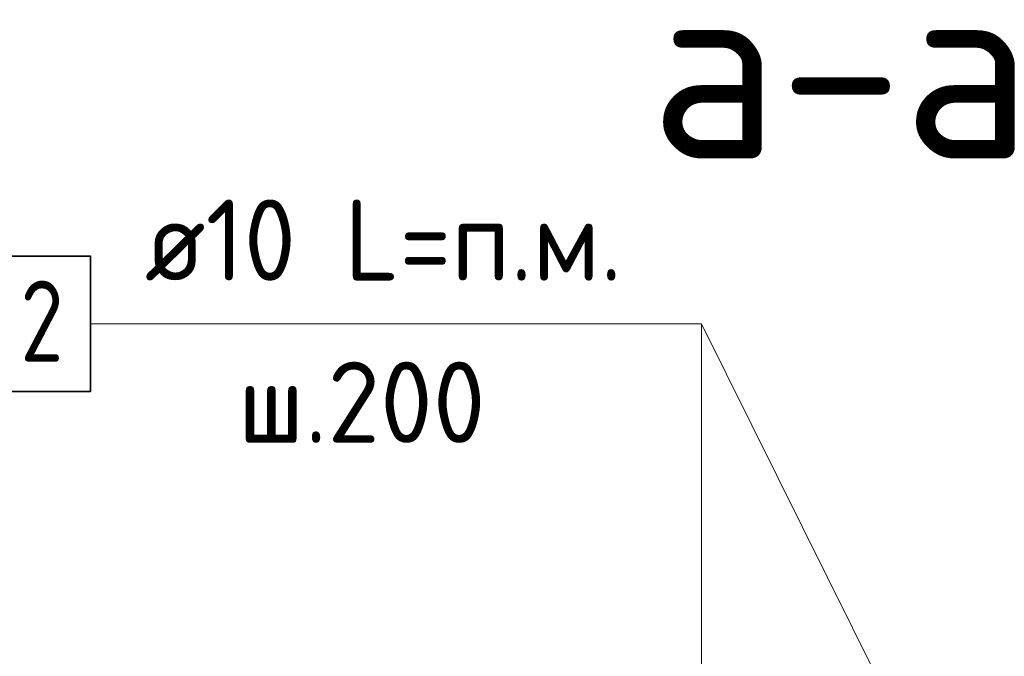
# Model space of a CAD drawing. Header units: metres. Extents: x -38 to 97, y -15 to 21.
# Tile 134 of 205: x 72.134 to 72.498, y 8.538 to 8.774. Entities that reach past the tile are written whole.
import ezdxf

# ---------------------------------------------------------------- set-up
doc = ezdxf.new("R2010")
doc.units = ezdxf.units.M
for name, color, linetype, lineweight in [('XR$3$Арм. стержнями верхней зоны', 180, 'Continuous', 35), ('XR$4$Арм. стержнями верхней зоны', 180, 'Continuous', 35), ('XR$6$Арм. стержнями верхней зоны', 180, 'Continuous', 35)]:
    doc.layers.add(name, color=color, linetype=linetype, lineweight=lineweight)
doc.styles.add('ISOCPEUR', font='txt')

msp = doc.modelspace()

# ---------------------------------------------------------------- linework, layer by layer
at = {"color": 7, "linetype": 'Continuous', "lineweight": 13, "transparency": 33554687}
msp.add_line((72.46751, 8.49688), (72.38601, 8.66104), dxfattribs=at)
msp.add_line((72.46751, 8.49688), (72.38601, 8.66104), dxfattribs=at)
msp.add_line((72.46751, 8.49688), (72.38601, 8.66104), dxfattribs=at)
at = {"layer": 'XR$3$Арм. стержнями верхней зоны', "color": 7, "linetype": 'Continuous', "lineweight": 13, "transparency": 33554687}
for p, q in [((72.16001, 8.66104), (72.38601, 8.66104)), ((72.38601, 8.66104), (72.38601, 8.50088))]:
    msp.add_line(p, q, dxfattribs=at)
at = {"layer": 'XR$3$Арм. стержнями верхней зоны', "color": 7, "linetype": 'Continuous', "lineweight": 35, "transparency": 33554687}
msp.add_lwpolyline([(72.12901, 8.63604), (72.16001, 8.63604), (72.16001, 8.68604), (72.12901, 8.68604), (72.12901, 8.63604)], dxfattribs=at)
at = {"layer": 'XR$4$Арм. стержнями верхней зоны', "color": 7, "linetype": 'Continuous', "lineweight": 13, "transparency": 33554687}
for p, q in [((72.16001, 8.66104), (72.38601, 8.66104)), ((72.38601, 8.66104), (72.38601, 8.50088))]:
    msp.add_line(p, q, dxfattribs=at)
at = {"layer": 'XR$4$Арм. стержнями верхней зоны', "color": 7, "linetype": 'Continuous', "lineweight": 35, "transparency": 33554687}
msp.add_lwpolyline([(72.12901, 8.63604), (72.16001, 8.63604), (72.16001, 8.68604), (72.12901, 8.68604), (72.12901, 8.63604)], dxfattribs=at)
at = {"layer": 'XR$6$Арм. стержнями верхней зоны', "color": 7, "linetype": 'Continuous', "lineweight": 13, "transparency": 33554687}
for p, q in [((72.16001, 8.66104), (72.38601, 8.66104)), ((72.38601, 8.66104), (72.38601, 8.50088))]:
    msp.add_line(p, q, dxfattribs=at)
at = {"layer": 'XR$6$Арм. стержнями верхней зоны', "color": 7, "linetype": 'Continuous', "lineweight": 35, "transparency": 33554687}
msp.add_lwpolyline([(72.12901, 8.63604), (72.16001, 8.63604), (72.16001, 8.68604), (72.12901, 8.68604), (72.12901, 8.63604)], dxfattribs=at)

# ---------------------------------------------------------------- texts
at = {"color": 7, "linetype": 'Continuous', "lineweight": 50, "transparency": 33554687, "insert": (72.43752, 8.75601), "char_height": 0.0675, "width": 0.1863, "attachment_point": 5, "style": 'ISOCPEUR'}
msp.add_mtext('\\A1;{\\fISOCPEUR|i0|b0;\\H0.067500;\\W1.000000;\\C7;а-а}\\P', dxfattribs=at)
msp.add_mtext('\\A1;{\\fISOCPEUR|i0|b0;\\H0.067500;\\W1.000000;\\C7;а-а}\\P', dxfattribs=at)
msp.add_mtext('\\A1;{\\fISOCPEUR|i0|b0;\\H0.067500;\\W1.000000;\\C7;а-а}\\P', dxfattribs=at)
at = {"layer": 'XR$3$Арм. стержнями верхней зоны', "color": 7, "linetype": 'Continuous', "lineweight": 25, "transparency": 33554687, "char_height": 0.03, "attachment_point": 7, "style": 'ISOCPEUR'}
for s, insert, width in [('\\W0.94;ø10 L=п.м.', (72.18001, 8.67704), 0.1999832), ('\\W0.78;2', (72.13401, 8.64704), 0.0326407), ('\\W0.95;ш.200 ', (72.21451, 8.61704), 0.1311995)]:
    msp.add_mtext(s, dxfattribs=dict(at, insert=insert, width=width))
at = {"layer": 'XR$4$Арм. стержнями верхней зоны', "color": 7, "linetype": 'Continuous', "lineweight": 25, "transparency": 33554687, "char_height": 0.03, "attachment_point": 7, "style": 'ISOCPEUR'}
for s, insert, width in [('\\W0.94;ø10 L=п.м.', (72.18001, 8.67704), 0.1999832), ('\\W0.78;2', (72.13401, 8.64704), 0.0326407), ('\\W0.95;ш.200 ', (72.21451, 8.61704), 0.1311995)]:
    msp.add_mtext(s, dxfattribs=dict(at, insert=insert, width=width))
at = {"layer": 'XR$6$Арм. стержнями верхней зоны', "color": 7, "linetype": 'Continuous', "lineweight": 25, "transparency": 33554687, "char_height": 0.03, "attachment_point": 7, "style": 'ISOCPEUR'}
for s, insert, width in [('\\W0.94;ø10 L=п.м.', (72.18001, 8.67704), 0.1999832), ('\\W0.78;2', (72.13401, 8.64704), 0.0326407), ('\\W0.95;ш.200 ', (72.21451, 8.61704), 0.1311995)]:
    msp.add_mtext(s, dxfattribs=dict(at, insert=insert, width=width))

doc.saveas('drawing.dxf')
